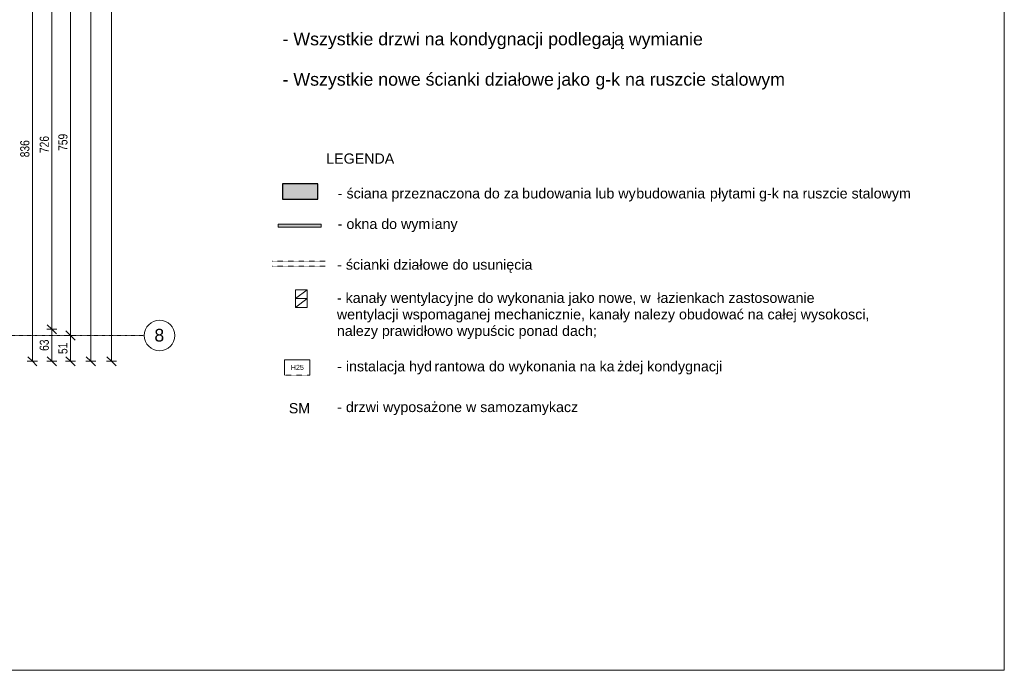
# Model space of a CAD drawing. Header units: centimetres. Extents: x 14785 to 20067, y -11124 to -8451.
# Tile 25 of 26: x 18041 to 19976, y -11023 to -9744. Entities that reach past the tile are written whole.
import ezdxf

# ---------------------------------------------------------------- set-up
doc = ezdxf.new("R2010")
doc.units = ezdxf.units.CM
doc.header["$XCLIPFRAME"] = 2
for name, pattern in [('Aligning Line 1_8_', [0.635, 0.3175, -0.3175]), ('Kreska', [0.635, 0.3175, -0.3175]), ('Linia siatki', [0.9925, 0.47, -0.2175, 0.0875, -0.2175]), ('Linia wyrównania', [0.32004, 0.16002, -0.16002]), ('Ukryty', [0.714375, 0.47625, -0.238125])]:
    doc.linetypes.add(name, pattern=pattern)
for name, color, linetype, lineweight in [('A-ANNO-DIMS', 211, 'Continuous', 9), ('A-ANNO-DIMS-100', 211, 'Continuous', 9), ('A-DETL', 90, 'Continuous', 9), ('A-DETL-GENF', 92, 'Continuous', 9), ('A-DETL-HDLN', 90, 'Ukryty', 9), ('A-DETL-THIN', 151, 'Continuous', 9), ('A-WALL', 113, 'Continuous', 9), ('A-WALL-PATT', 111, 'Continuous', 25), ('G-ANNO-REFR', 1, 'Linia wyrównania', 9), ('G-ANNO-TEXT', 231, 'Continuous', 9), ('S-GRID', 1, 'Continuous', 9), ('S-GRID-IDEN', 1, 'Continuous', 9)]:
    doc.layers.add(name, color=color, linetype=linetype, lineweight=lineweight)
doc.styles.add('Arial', font='arial.ttf', dxfattribs={"height": 25})
doc.styles.add('Arial_2', font='arial.ttf', dxfattribs={"height": 10})
doc.styles.add('Arial_4', font='arial.ttf', dxfattribs={"width": 0.8, "height": 18})
doc.styles.add('Arial_5', font='arial.ttf', dxfattribs={"height": 20})
doc.dimstyles.new('Przekątna_-_1_8_mm_Arial', dxfattribs={"dimscale": 30.48, "dimtxt": 18.364669, "dimasz": 0.590551, "dimexe": 0.328084, "dimexo": 0.0625, "dimgap": 0.016404, "dimtad": 1, "dimdec": 0, "dimdsep": 46, "dimtxsty": 'Arial_4', "dimblk1": 'OBLIQUE', "dimblk2": 'OBLIQUE', "dimsah": 1, "dimcen": 0.09, "dimazin": 0, "dimtfac": 1, "dimtdec": 4, "dimtix": 1, "dimtmove": 0, "dimatfit": 3, "dimfxl": 0.328084, "dimfxlon": 1, "dimtvp": 1, "dimtolj": 1, "dimtzin": 0, "dimarcsym": 2})
picture_1 = doc.add_image_def('image1.png', size_in_pixel=(425, 587))

# ---------------------------------------------------------------- blocks, each defined once
blk = doc.blocks.new('Siatka - M_Symbol siatki - okrąg-11506-4_Poziom piętra')
at = {"layer": 'S-GRID-IDEN'}
blk.add_circle((0, 0), 0.3, dxfattribs=at)
blk = doc.blocks.new('DIMBLOCK108-4_Poziom piętra')
at = {"layer": 'A-ANNO-DIMS-100'}
for p, q in [((18066.2, -9580.2), (18057.2, -9571.2)), ((18066.2, -9580.2), (18056.2, -9580.2)), ((18066.2, -10415.7), (18066.2, -9580.2)), ((18066.2, -9580.2), (18075.2, -9589.2)), ((18066.2, -9580.2), (18076.2, -9580.2)), ((18066.2, -10415.7), (18057.2, -10406.7)), ((18066.2, -10415.7), (18056.2, -10415.7)), ((18066.2, -10415.7), (18075.2, -10424.7)), ((18066.2, -10415.7), (18076.2, -10415.7))]:
    blk.add_line(p, q, dxfattribs=at)
at = {"layer": 'A-ANNO-DIMS-100', "color": 0, "insert": (18042.4, -10014.5), "char_height": 18, "width": 39.668, "attachment_point": 1, "rotation": 90, "line_spacing_factor": 0.941778, "style": 'Arial_4'}
blk.add_mtext('836', dxfattribs=at)
blk = doc.blocks.new('_Oblique')
at = {"color": 0, "linetype": 'ByBlock', "lineweight": -2}
blk.add_line((-0.5, -0.5), (0.5, 0.5), dxfattribs=at)
blk = doc.blocks.new('DIMBLOCK124-4_Poziom piętra')
at = {"layer": 'A-ANNO-DIMS-100'}
for p, q in [((18104.4, -9626.7), (18094.4, -9626.7)), ((18104.4, -9626.7), (18095.4, -9617.7)), ((18104.4, -9626.7), (18104.4, -10352.7)), ((18104.4, -9626.7), (18113.4, -9635.7)), ((18104.4, -9626.7), (18114.4, -9626.7)), ((18104.4, -10352.7), (18095.4, -10343.7)), ((18104.4, -10352.7), (18094.4, -10352.7)), ((18104.4, -10352.7), (18113.4, -10361.7)), ((18104.4, -10352.7), (18114.4, -10352.7))]:
    blk.add_line(p, q, dxfattribs=at)
at = {"layer": 'A-ANNO-DIMS-100', "color": 0, "insert": (18080.6, -10006.2), "char_height": 18, "width": 39.668, "attachment_point": 1, "rotation": 90, "line_spacing_factor": 0.941778, "style": 'Arial_4'}
blk.add_mtext('726', dxfattribs=at)
blk = doc.blocks.new('DIMBLOCK125-4_Poziom piętra')
at = {"layer": 'A-ANNO-DIMS-100'}
for p, q in [((18104.4, -10352.7), (18095.4, -10343.7)), ((18104.4, -10352.7), (18094.4, -10352.7)), ((18104.4, -10352.7), (18104.4, -10415.7)), ((18104.4, -10352.7), (18113.4, -10361.7)), ((18104.4, -10352.7), (18114.4, -10352.7)), ((18104.4, -10415.7), (18095.4, -10406.7)), ((18104.4, -10415.7), (18094.4, -10415.7)), ((18104.4, -10415.7), (18113.4, -10424.7)), ((18104.4, -10415.7), (18114.4, -10415.7))]:
    blk.add_line(p, q, dxfattribs=at)
at = {"layer": 'A-ANNO-DIMS-100', "color": 0, "insert": (18080.6, -10395.2), "char_height": 18, "width": 26.445, "attachment_point": 1, "rotation": 90, "line_spacing_factor": 0.941778, "style": 'Arial_4'}
blk.add_mtext('63', dxfattribs=at)
blk = doc.blocks.new('DIMBLOCK129-4_Poziom piętra')
at = {"layer": 'A-ANNO-DIMS-100'}
for p, q in [((18141.1, -9605.7), (18132.1, -9596.7)), ((18141.1, -9605.7), (18131.1, -9605.7)), ((18141.1, -9605.7), (18141.1, -10365)), ((18141.1, -9605.7), (18150.1, -9614.7)), ((18141.1, -9605.7), (18151.1, -9605.7)), ((18141.1, -10365), (18131.1, -10365)), ((18141.1, -10365), (18132.1, -10356)), ((18141.1, -10365), (18150.1, -10374)), ((18141.1, -10365), (18151.1, -10365))]:
    blk.add_line(p, q, dxfattribs=at)
at = {"layer": 'A-ANNO-DIMS-100', "color": 0, "insert": (18117.2, -10001.9), "char_height": 18, "width": 39.668, "attachment_point": 1, "rotation": 90, "line_spacing_factor": 0.941778, "style": 'Arial_4'}
blk.add_mtext('759', dxfattribs=at)
blk = doc.blocks.new('DIMBLOCK130-4_Poziom piętra')
at = {"layer": 'A-ANNO-DIMS-100'}
for p, q in [((18141.1, -10365), (18131.1, -10365)), ((18141.1, -10365), (18132.1, -10356)), ((18141.1, -10365), (18141.1, -10415.7)), ((18141.1, -10365), (18150.1, -10374)), ((18141.1, -10365), (18151.1, -10365)), ((18141.1, -10415.7), (18132.1, -10406.7)), ((18141.1, -10415.7), (18131.1, -10415.7)), ((18141.1, -10415.7), (18150.1, -10424.7)), ((18141.1, -10415.7), (18151.1, -10415.7))]:
    blk.add_line(p, q, dxfattribs=at)
at = {"layer": 'A-ANNO-DIMS-100', "color": 0, "insert": (18117.2, -10401.4), "char_height": 18, "width": 26.445, "attachment_point": 1, "rotation": 90, "line_spacing_factor": 0.941778, "style": 'Arial_4'}
blk.add_mtext('51', dxfattribs=at)
blk = doc.blocks.new('DIMBLOCK132-4_Poziom piętra')
at = {"layer": 'A-ANNO-DIMS-100'}
for p, q in [((18181, -8842.7), (18171, -8842.7)), ((18181, -8842.7), (18172, -8833.7)), ((18181, -8842.7), (18181, -10415.7)), ((18181, -8842.7), (18190, -8851.7)), ((18181, -8842.7), (18191, -8842.7)), ((18181, -10415.7), (18172, -10406.7)), ((18181, -10415.7), (18171, -10415.7)), ((18181, -10415.7), (18190, -10424.7)), ((18181, -10415.7), (18191, -10415.7))]:
    blk.add_line(p, q, dxfattribs=at)
at = {"layer": 'A-ANNO-DIMS-100', "color": 0, "insert": (18157.1, -9651.3), "char_height": 18, "width": 52.89, "attachment_point": 1, "rotation": 90, "line_spacing_factor": 0.941778, "style": 'Arial_4'}
blk.add_mtext('1573', dxfattribs=at)
blk = doc.blocks.new('DIMBLOCK133-4_Poziom piętra')
at = {"layer": 'A-ANNO-DIMS-100'}
for p, q in [((18221.9, -8812.7), (18212.9, -8803.7)), ((18221.9, -8812.7), (18211.9, -8812.7)), ((18221.9, -8812.7), (18221.9, -10415.7)), ((18221.9, -8812.7), (18230.9, -8821.7)), ((18221.9, -8812.7), (18231.9, -8812.7)), ((18221.9, -10415.7), (18212.9, -10406.7)), ((18221.9, -10415.7), (18211.9, -10415.7)), ((18221.9, -10415.7), (18230.9, -10424.7)), ((18221.9, -10415.7), (18231.9, -10415.7))]:
    blk.add_line(p, q, dxfattribs=at)
at = {"layer": 'A-ANNO-DIMS-100', "color": 0, "insert": (18198.1, -9636.3), "char_height": 18, "width": 52.89, "attachment_point": 1, "rotation": 90, "line_spacing_factor": 0.941778, "style": 'Arial_4'}
blk.add_mtext('1603', dxfattribs=at)

msp = doc.modelspace()

# ---------------------------------------------------------------- hatches: boundary and pattern name
at = {"layer": 'A-DETL-GENF'}
msp.add_hatch(color=1, dxfattribs=at).paths.add_polyline_path([(18633.53, -10152.21), (18633.53, -10146.21), (18549.53, -10146.21), (18549.53, -10152.21)])
at = {"layer": 'A-WALL-PATT', "lineweight": 9}
msp.add_hatch(color=256, dxfattribs=at).paths.add_polyline_path([(18627.53, -10096.77), (18627.53, -10066.77), (18557.53, -10066.77), (18557.53, -10096.77)])

# ---------------------------------------------------------------- linework, layer by layer
at = {"layer": 'A-DETL', "lineweight": 18}
for p, q in [((18606.21, -10275.19), (18583.21, -10275.19)), ((18583.21, -10275.19), (18583.21, -10292.4)), ((18606.21, -10275.19), (18583.21, -10292.4)), ((18606.21, -10292.4), (18583.21, -10292.4)), ((18606.21, -10292.4), (18583.21, -10292.4)), ((18583.21, -10292.4), (18583.21, -10309.61)), ((18606.21, -10292.4), (18583.21, -10309.61)), ((18606.21, -10292.4), (18606.21, -10275.19)), ((18606.21, -10309.61), (18606.21, -10292.4)), ((18606.21, -10309.61), (18583.21, -10309.61))]:
    msp.add_line(p, q, dxfattribs=at)
at = {"layer": 'A-DETL', "linetype": 'Aligning Line 1_8_'}
msp.add_line((18561.53, -10442.91), (18611.53, -10442.91), dxfattribs=at)
at = {"layer": 'A-DETL-HDLN', "linetype": 'Kreska'}
for p, q in [((18537.53, -10218.89), (18641.53, -10218.89)), ((18537.53, -10228.89), (18641.53, -10228.89))]:
    msp.add_line(p, q, dxfattribs=at)
at = {"layer": 'A-DETL-THIN'}
for p, q in [((18633.53, -10146.21), (18549.53, -10146.21)), ((18549.53, -10146.21), (18549.53, -10152.21)), ((18549.53, -10146.21), (18633.53, -10146.21)), ((18549.53, -10152.21), (18549.53, -10146.21)), ((18549.53, -10152.21), (18633.53, -10152.21)), ((18633.53, -10152.21), (18549.53, -10152.21)), ((18633.53, -10152.21), (18633.53, -10146.21)), ((18633.53, -10146.21), (18633.53, -10152.21)), ((18561.53, -10412.91), (18611.53, -10412.91)), ((18561.53, -10442.91), (18561.53, -10412.91)), ((18611.53, -10412.91), (18611.53, -10442.91))]:
    msp.add_line(p, q, dxfattribs=at)
at = {"layer": 'A-WALL', "lineweight": 25}
for p, q in [((18627.53, -10066.77), (18557.53, -10066.77)), ((18557.53, -10066.77), (18557.53, -10096.77)), ((18627.53, -10096.77), (18627.53, -10066.77)), ((18557.53, -10096.77), (18627.53, -10096.77))]:
    msp.add_line(p, q, dxfattribs=at)
at = {"layer": 'S-GRID', "linetype": 'Linia siatki'}
msp.add_line((14793.33, -10364.96), (18286.21, -10364.96), dxfattribs=at)

# ---------------------------------------------------------------- block references
at = {"layer": 'S-GRID-IDEN', "xscale": 99.99999999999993, "yscale": 99.99999999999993, "zscale": 99.99999999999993, "rotation": 269.9999999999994}
msp.add_blockref('Siatka - M_Symbol siatki - okrąg-11506-4_Poziom piętra', (18316.21, -10364.96), dxfattribs=at)

# ---------------------------------------------------------------- texts
at = {"layer": 'G-ANNO-TEXT', "color": 7, "attachment_point": 1}
for s, insert, char_height, width, style in [('LEGENDA', (18643.91, -10007.02), 20, 165.1476, 'Arial_5'), ('ściana przeznaczona do za', (18683.56, -10075.48), 20, 418.4809, 'Arial_5'), ('\\fArial|b0|i0|c238|p34|;b', (19028.84, -10075.48), 20, 19.2405, 'Arial_5'), ('\\fArial|b0|i0|c238|p34|;u', (19044.72, -10075.48), 20, 19.2405, 'Arial_5'), ('\\fArial|b0|i0|c238|p34|;d', (19060.59, -10075.48), 20, 19.2405, 'Arial_5'), ('owania lub wy', (19076.47, -10075.48), 20, 214.0506, 'Arial_5'), ('budow', (19253.07, -10075.48), 20, 100.2109, 'Arial_5'), ('ania', (19335.76, -10075.48), 20, 65.7384, 'Arial_5'), (' p', (19390, -10075.48), 20, 28.8607, 'Arial_5'), ('łytami g-k na ruszcie stalowym', (19413.81, -10075.48), 20, 468.1855, 'Arial_5'), ('- ', (18666.36, -10075.48), 20, 20.8439, 'Arial_5'), ('okna do wym', (18683.56, -10135.48), 20, 202.0252, 'Arial_5'), ('\\fArial|b0|i0|c238|p34|;i', (18850.25, -10135.48), 20, 8.0169, 'Arial_5'), ('- ', (18666.36, -10135.48), 20, 20.8439, 'Arial_5'), ('any ', (18856.86, -10135.48), 20, 64.9367, 'Arial_5'), ('ścianki działowe do usunięcia', (18682.44, -10215.54), 20, 455.3585, 'Arial_5'), ('- ', (18665.24, -10215.54), 20, 20.8439, 'Arial_5'), ('- ', (18664.69, -10280.88), 20, 20.8439, 'Arial_5'), ('kanały wentylacy', (18681.88, -10280.88), 20, 259.7468, 'Arial_5'), ('jne do wykonania jako nowe, w ', (18896.2, -10280.88), 20, 482.6159, 'Arial_5'), ('łazienkach zastosowanie ', (19294.39, -10280.88), 20, 392.0252, 'Arial_5'), ('wentylacji wspomaganej mechanicznie, kanały nalezy obudować na całej wysokosci,', (18664.69, -10313.3), 20, 1293.9236, 'Arial_5'), ('nalezy prawidłowo wypuścic ponad dach;', (18664.69, -10345.71), 20, 628.523, 'Arial_5'), ('H25', (18574.21, -10422.69), 10, 30.4641, 'Arial_2'), ('- ', (18665.24, -10415.54), 20, 20.8439, 'Arial_5'), ('instalacja hyd', (18682.44, -10415.54), 20, 210.8438, 'Arial_5'), ('rantowa do wykonania na ka', (18856.4, -10415.54), 20, 435.3163, 'Arial_5'), ('żdej kondygnacji', (19215.57, -10415.54), 20, 256.54, 'Arial_5'), ('SM', (18570.21, -10497.92), 20, 51.308, 'Arial_5'), ('- ', (18665.24, -10495.54), 20, 20.8439, 'Arial_5'), ('drzwi wyposażone w samozamykacz', (18682.44, -10495.54), 20, 558.7762, 'Arial_5')]:
    msp.add_mtext(s, dxfattribs=dict(at, insert=insert, char_height=char_height, width=width, style=style))

# ---------------------------------------------------------------- dimensions: what is measured, and where the dimension line sits
at = {"layer": 'A-ANNO-DIMS'}
for base, p1, p2, override, picture, middle in [((18221.93, -10415.71), (18211.93, -8812.71), (18211.93, -10415.71), {"dimpost": '<>', "dimfxl": 1603}, 'DIMBLOCK133-4_Poziom piętra', (18212.23, -9614.21)), ((18181, -10415.71), (18171, -8842.71), (18171, -10415.71), {"dimpost": '<>', "dimfxl": 1573}, 'DIMBLOCK132-4_Poziom piętra', (18171.3, -9629.21)), ((18066.24056339, -9580.2148915), (18056.24056339, -10415.7148915), (18056.24056339, -9580.2148915), {"dimpost": '<>', "dimfxl": 835.5}, 'DIMBLOCK108-4_Poziom piętra', (18056.54411041, -9997.9648915)), ((18141.07, -10364.96), (18151.07, -9605.71), (18151.07, -10364.96), {"dimpost": '<>', "dimfxl": 759.25}, 'DIMBLOCK129-4_Poziom piętra', (18131.38, -9985.34)), ((18104.43, -10352.71), (18094.43, -9626.71), (18094.43, -10352.71), {"dimpost": '<>', "dimfxl": 726}, 'DIMBLOCK124-4_Poziom piętra', (18094.74, -9989.71)), ((18104.43, -10415.71), (18094.43, -10352.71), (18094.43, -10415.71), {"dimpost": '<>', "dimfxl": 63}, 'DIMBLOCK125-4_Poziom piętra', (18094.73, -10384.21)), ((18141.07, -10415.71), (18151.07, -10364.96), (18131.07, -10415.71), {"dimpost": '<>', "dimfxl": 54.548717}, 'DIMBLOCK130-4_Poziom piętra', (18131.38, -10390.34))]:
    dim = msp.add_linear_dim(base=base, p1=p1, p2=p2, angle=90, dimstyle='Przekątna_-_1_8_mm_Arial', override=override, dxfattribs=at)
    dim.commit()
    dim.dimension.update_dxf_attribs({"geometry": picture, "text_midpoint": middle})

# ---------------------------------------------------------------- pictures from other files: only their frames are drawn
at = {"layer": 'G-ANNO-REFR'}
image = msp.add_image(picture_1, insert=(13294.02, -10599.16), size_in_units=(1499.31, 2070.81), dxfattribs=at)
image.set_boundary_path([(422.208, 706.731), (422.208, -16.598), (1893.711, -16.598), (1893.711, 706.731), (422.208, 706.731)])
image.dxf.flags = 15

# ---------------------------------------------------------------- next in the draw order: texts
at = {"layer": 'G-ANNO-TEXT', "color": 7, "char_height": 25, "attachment_point": 1, "style": 'Arial', "bg_fill": 3, "box_fill_scale": 1.25, "bg_fill_color": 256, "bg_fill_true_color": 13158600, "bg_fill_transparency": 0}
for s, insert, width in [('- Wszystkie drzwi na kondygnacji podlegaj', (18557.85, -9769.37), 789.6622), ('- Wszystkie nowe ', (18557.85, -9848.74), 340.7172), ('ścianki działowe', (18838.97, -9848.74), 302.2362), (' jako', (19088.34, -9848.74), 90.5907), (' g-k na ruszcie stalowym', (19163.08, -9848.74), 461.772)]:
    msp.add_mtext(s, dxfattribs=dict(at, insert=insert, width=width))
at = {"layer": 'S-GRID-IDEN', "insert": (18306, -10351.85), "char_height": 25, "width": 23.2489, "attachment_point": 1, "style": 'Arial', "bg_fill": 3, "box_fill_scale": 1.25, "bg_fill_color": 256, "bg_fill_true_color": 13158600, "bg_fill_transparency": 0}
msp.add_mtext('\\fArial|b0|i0|c238|p34|;8', dxfattribs=at)

# ---------------------------------------------------------------- next in the draw order: texts
at = {"layer": 'G-ANNO-TEXT', "color": 7, "insert": (19209.38, -9769.37), "char_height": 25, "width": 207.6371, "attachment_point": 1, "style": 'Arial', "bg_fill": 3, "box_fill_scale": 1.25, "bg_fill_color": 256, "bg_fill_true_color": 13158600, "bg_fill_transparency": 0}
msp.add_mtext('ą wymianie', dxfattribs=at)

doc.saveas('drawing.dxf')
